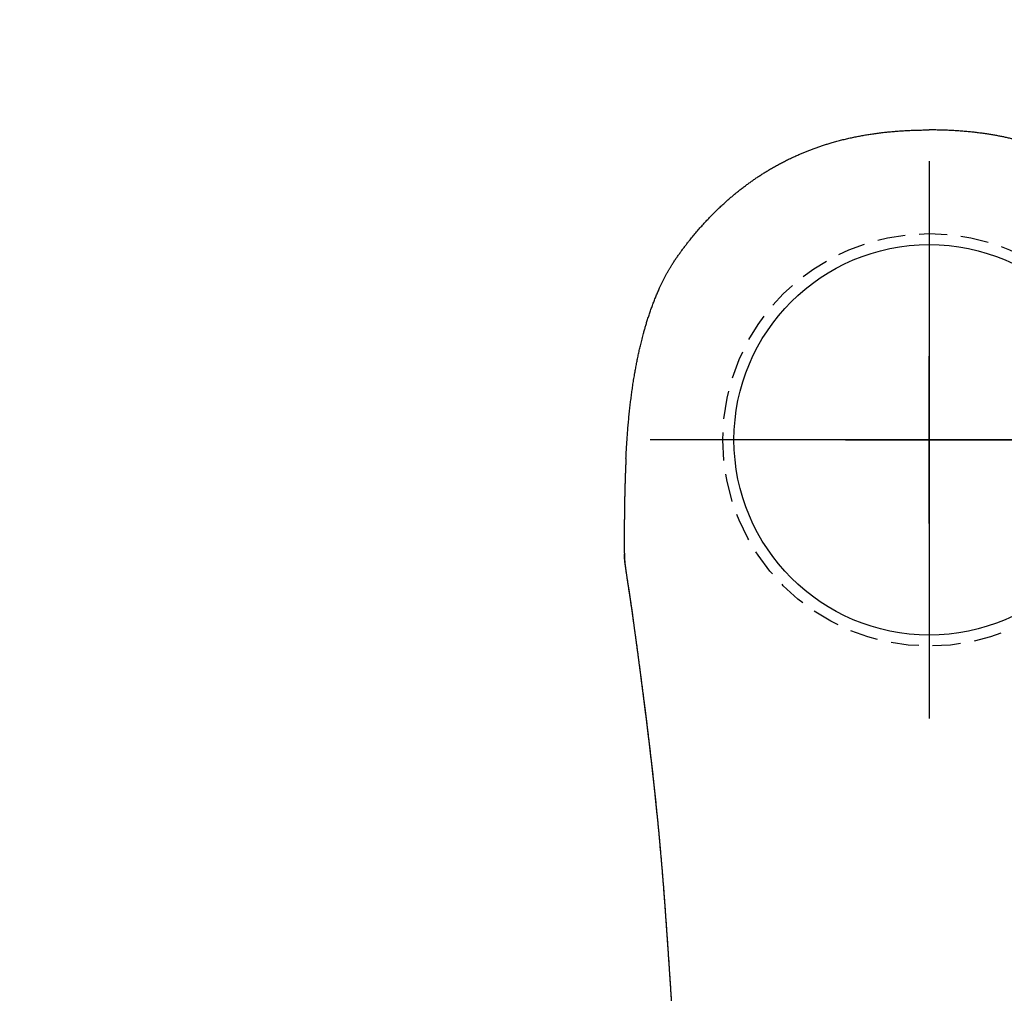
# Model space of a CAD drawing. Header units: centimetres. Extents: x 4120 to 19220, y -7417 to 180.
# Tile 213 of 223: x 18200 to 18209, y -2498 to -2490. Entities that reach past the tile are written whole.
import ezdxf

# ---------------------------------------------------------------- set-up
doc = ezdxf.new("R2010")
doc.units = ezdxf.units.CM
doc.linetypes.add('HIDDEN', pattern=[0.375, 0.25, -0.125])
doc.layers.add('A_Wymiary wewnętrzne', color=8, linetype='Continuous')
doc.layers.add('URZĄDZENIA SANITARNE', color=6, linetype='Continuous')
doc.styles.add('style1', font='ARIALN.TTF', dxfattribs={"width": 0.9})
doc.dimstyles.new('PKN', dxfattribs={"dimtxt": 16, "dimasz": 12, "dimexe": 10, "dimexo": 5, "dimgap": 5, "dimtad": 1, "dimdec": 0, "dimzin": 10, "dimdsep": 46, "dimlunit": 5, "dimtxsty": 'style1', "dimblk": 'OBLIQUE', "dimcen": 0.09, "dimclrd": 256, "dimclre": 256, "dimadec": 0, "dimazin": 0, "dimtfac": 1, "dimtdec": 0, "dimtofl": 0, "dimtmove": 0, "dimatfit": 3, "dimldrblk": 'OBLIQUE', "dimfxl": 1, "dimtolj": 1, "dimtzin": 10, "dimarcsym": 0})

# ---------------------------------------------------------------- blocks, each defined once
blk = doc.blocks.new('_Oblique')
at = {"color": 0, "linetype": 'ByBlock', "lineweight": -2}
blk.add_line((-0.5, -0.5), (0.5, 0.5), dxfattribs=at)
blk = doc.blocks.new('*D819')
at = {"layer": 'A_Wymiary wewnętrzne', "lineweight": -2}
for p, q in [((18202.9529, -2486.9687), (18152.3179, -2486.9687)), ((18162.3179, -2541.9704), (18162.3179, -2486.9687)), ((18182.84, -2541.9704), (18152.3179, -2541.9704))]:
    blk.add_line(p, q, dxfattribs=at)
at = {"layer": 'Defpoints', "color": 0}
for p in [(18162.3179, -2486.9687), (18207.9529, -2486.9687), (18187.84, -2541.9704)]:
    blk.add_point(p, dxfattribs=at)
at = {"layer": 'A_Wymiary wewnętrzne', "lineweight": -2, "xscale": 12, "yscale": 12, "zscale": 12}
for p, rotation in [((18162.3179, -2486.9687), 90), ((18162.3179, -2541.9704), 270)]:
    blk.add_blockref('_Oblique', p, dxfattribs=dict(at, rotation=rotation))
at = {"layer": 'A_Wymiary wewnętrzne', "color": 0, "insert": (18149.1818, -2514.4696), "char_height": 16, "attachment_point": 5, "rotation": 90, "style": 'style1'}
blk.add_mtext('\\A1;55', dxfattribs=at)
blk = doc.blocks.new('ORAS_ELECTRA')
for p, q in [((-2.7328, -1.0256), (-2.7328, -1.0252)), ((-2.3683, -4.1892), (-2.3674, -4.175))]:
    blk.add_line(p, q)
for points in [[(0, -0.75), (0, 0.75)], [(-0.75, 0), (0.75, 0)]]:
    blk.add_lwpolyline(points)
at = {"color": 9, "linetype": 'HIDDEN', "true_color": 0xb8b8b8}
blk.add_circle((0, 0), 1.85, dxfattribs=at)
for points, knots in [([(-2.7182, -0.1668), (-2.7172, -0.147), (-2.7152, -0.1063), (-2.7117, -0.0469), (-2.7078, 0.0115), (-2.7036, 0.0679), (-2.699, 0.1243), (-2.6939, 0.1806), (-2.6883, 0.2369), (-2.6824, 0.2915), (-2.6762, 0.3443), (-2.6697, 0.3955), (-2.6627, 0.4466), (-2.6553, 0.4977), (-2.6473, 0.5486), (-2.6392, 0.5968), (-2.6311, 0.6423), (-2.6231, 0.6849), (-2.6146, 0.7275), (-2.6057, 0.77), (-2.5963, 0.8124), (-2.5859, 0.8571), (-2.5743, 0.904), (-2.5628, 0.9477), (-2.5523, 0.9857), (-2.5429, 1.0183), (-2.5325, 1.053), (-2.5209, 1.0898), (-2.5081, 1.1286), (-2.4948, 1.1673), (-2.4808, 1.2057), (-2.4663, 1.244), (-2.4512, 1.2817), (-2.4356, 1.3189), (-2.4213, 1.3513), (-2.4083, 1.3796), (-2.3969, 1.4036), (-2.3851, 1.4276), (-2.3729, 1.4516), (-2.3603, 1.4755), (-2.3474, 1.4993), (-2.334, 1.5228), (-2.3203, 1.5462), (-2.3052, 1.571), (-2.2886, 1.5972), (-2.2703, 1.6248), (-2.2513, 1.652), (-2.2319, 1.6788), (-2.2121, 1.7055), (-2.1921, 1.732), (-2.1719, 1.7583), (-2.1487, 1.7879), (-2.1224, 1.8204), (-2.0928, 1.8559), (-2.0627, 1.891), (-2.032, 1.9257), (-2.0008, 1.9598), (-1.9695, 1.993), (-1.9381, 2.0251), (-1.9068, 2.0562), (-1.875, 2.0868), (-1.8449, 2.1148), (-1.8168, 2.1402), (-1.7907, 2.1632), (-1.7642, 2.1858), (-1.7375, 2.2081), (-1.7104, 2.2301), (-1.6829, 2.2517), (-1.6552, 2.2729), (-1.6274, 2.2936), (-1.5994, 2.3137), (-1.5714, 2.3334), (-1.5432, 2.3526), (-1.5146, 2.3715), (-1.4857, 2.39), (-1.4549, 2.4091), (-1.4219, 2.4289), (-1.3868, 2.4491), (-1.3514, 2.4687), (-1.3156, 2.4877), (-1.2794, 2.5062), (-1.2429, 2.524), (-1.206, 2.5412), (-1.1713, 2.5568), (-1.1388, 2.5707), (-1.1085, 2.5832), (-1.078, 2.5953), (-1.0466, 2.6073), (-1.0143, 2.6191), (-0.981, 2.6307), (-0.9476, 2.6418), (-0.914, 2.6524), (-0.8774, 2.6635), (-0.8377, 2.6747), (-0.7949, 2.6861), (-0.752, 2.6968), (-0.7093, 2.7066), (-0.667, 2.7156), (-0.625, 2.7239), (-0.5829, 2.7315), (-0.5406, 2.7385), (-0.4982, 2.7449), (-0.4556, 2.7507), (-0.413, 2.756), (-0.3692, 2.7607), (-0.3242, 2.765), (-0.2781, 2.7687), (-0.2319, 2.7718), (-0.1856, 2.7743), (-0.1393, 2.7762), (-0.0929, 2.7775), (-0.0464, 2.7784), (-0.0155, 2.7785), (0, 2.7785)], [0, 0, 0, 0, 0.013173, 0.026968, 0.039452, 0.051937, 0.064422, 0.076914, 0.089407, 0.101899, 0.113285, 0.124672, 0.136058, 0.147455, 0.158851, 0.170247, 0.179829, 0.189411, 0.198992, 0.208583, 0.218175, 0.227766, 0.23898, 0.250194, 0.257677, 0.26516, 0.272643, 0.281669, 0.290696, 0.299723, 0.308767, 0.317812, 0.326856, 0.335668, 0.34448, 0.350363, 0.356246, 0.362128, 0.368095, 0.374062, 0.380028, 0.386007, 0.391986, 0.397965, 0.405267, 0.412569, 0.419883, 0.427198, 0.434531, 0.441864, 0.4492, 0.456536, 0.466738, 0.476941, 0.487144, 0.497369, 0.507594, 0.517819, 0.527563, 0.537306, 0.54706, 0.556814, 0.564498, 0.572181, 0.57987, 0.587559, 0.595265, 0.602971, 0.610683, 0.618395, 0.625946, 0.633498, 0.64105, 0.648615, 0.656181, 0.663746, 0.672684, 0.681623, 0.690563, 0.699501, 0.708481, 0.717462, 0.726443, 0.735423, 0.742659, 0.749896, 0.757138, 0.764379, 0.772158, 0.779938, 0.787719, 0.795499, 0.803277, 0.813049, 0.822822, 0.832595, 0.842367, 0.851817, 0.861268, 0.870718, 0.880168, 0.889651, 0.899134, 0.908618, 0.918101, 0.928321, 0.938541, 0.948768, 0.958996, 0.969244, 0.979492, 0.989746, 1, 1, 1, 1]), ([(2.6687, 0.4019), (2.6666, 0.4174), (2.6629, 0.4456), (2.6569, 0.4863), (2.6511, 0.5241), (2.6451, 0.5618), (2.6384, 0.6015), (2.631, 0.6429), (2.6228, 0.6863), (2.6142, 0.7295), (2.6051, 0.7727), (2.5955, 0.8158), (2.5855, 0.8586), (2.575, 0.901), (2.564, 0.9432), (2.5525, 0.9852), (2.5404, 1.0269), (2.5278, 1.0682), (2.5146, 1.1092), (2.5008, 1.15), (2.4876, 1.1872), (2.4752, 1.2207), (2.4636, 1.2507), (2.4516, 1.2806), (2.4392, 1.3103), (2.4264, 1.3399), (2.4131, 1.3693), (2.3994, 1.3986), (2.3845, 1.429), (2.3683, 1.4605), (2.3527, 1.4895), (2.3387, 1.5147), (2.3263, 1.5361), (2.3125, 1.5592), (2.2971, 1.5839), (2.28, 1.6101), (2.2625, 1.636), (2.2424, 1.6644), (2.2197, 1.6954), (2.1946, 1.7289), (2.17, 1.7608), (2.1459, 1.7913), (2.1224, 1.8203), (2.0986, 1.849), (2.0744, 1.8775), (2.0498, 1.9056), (2.0236, 1.9349), (1.9958, 1.9652), (1.9661, 1.9964), (1.936, 2.0272), (1.9054, 2.0576), (1.8742, 2.0875), (1.8443, 2.1153), (1.8157, 2.1411), (1.7885, 2.1651), (1.761, 2.1886), (1.733, 2.2117), (1.7048, 2.2345), (1.6762, 2.2569), (1.6472, 2.2789), (1.6167, 2.3014), (1.5845, 2.3243), (1.5507, 2.3476), (1.5164, 2.3703), (1.4818, 2.3925), (1.4467, 2.4141), (1.4111, 2.4351), (1.3753, 2.4556), (1.3419, 2.4738), (1.3111, 2.49), (1.2831, 2.5043), (1.2548, 2.5182), (1.2264, 2.5318), (1.1977, 2.545), (1.1687, 2.5579), (1.1395, 2.5704), (1.1098, 2.5826), (1.0801, 2.5945), (1.0473, 2.607), (1.0114, 2.6201), (0.9725, 2.6336), (0.9332, 2.6464), (0.8938, 2.6586), (0.8541, 2.6701), (0.8161, 2.6806), (0.7797, 2.6899), (0.7452, 2.6983), (0.7105, 2.7063), (0.6756, 2.7138), (0.6407, 2.7208), (0.6056, 2.7274), (0.5704, 2.7336), (0.5333, 2.7397), (0.4941, 2.7455), (0.4529, 2.7511), (0.4116, 2.7561), (0.3687, 2.7607), (0.3242, 2.765), (0.2781, 2.7687), (0.2319, 2.7718), (0.1856, 2.7743), (0.1392, 2.7762), (0.0928, 2.7775), (0.0464, 2.7784), (0.0155, 2.7785), (0, 2.7785)], [0, 0, 0, 0, 0.011884, 0.021541, 0.031198, 0.040858, 0.050517, 0.061658, 0.072798, 0.083938, 0.09509, 0.106242, 0.117393, 0.128399, 0.139405, 0.150419, 0.161432, 0.172305, 0.183178, 0.19406, 0.204942, 0.213072, 0.221203, 0.229333, 0.237463, 0.245619, 0.253775, 0.261931, 0.270086, 0.279443, 0.288799, 0.295047, 0.301296, 0.307544, 0.315447, 0.323352, 0.331258, 0.339161, 0.34974, 0.36032, 0.370899, 0.380327, 0.389756, 0.399185, 0.408626, 0.418068, 0.427509, 0.43839, 0.449271, 0.460152, 0.471056, 0.481961, 0.492865, 0.502019, 0.511174, 0.520329, 0.529483, 0.538667, 0.547851, 0.557036, 0.566219, 0.5766, 0.586982, 0.597364, 0.607745, 0.618173, 0.628604, 0.639034, 0.649463, 0.65742, 0.665378, 0.673335, 0.681305, 0.689275, 0.697245, 0.705338, 0.713432, 0.721531, 0.729629, 0.740047, 0.750464, 0.760882, 0.771325, 0.781768, 0.792212, 0.801205, 0.8102, 0.819195, 0.828189, 0.837207, 0.846227, 0.855246, 0.864265, 0.874765, 0.885266, 0.895775, 0.906283, 0.917982, 0.929681, 0.941381, 0.953079, 0.964809, 0.97654, 0.98827, 1, 1, 1, 1]), ([(-2.7182, -0.1668), (-2.7182, -0.1669), (-2.7183, -0.1674), (-2.7183, -0.1684), (-2.7184, -0.1699), (-2.7185, -0.1716), (-2.7185, -0.1734), (-2.7186, -0.1751), (-2.7187, -0.1766), (-2.7188, -0.178), (-2.7188, -0.1794), (-2.7189, -0.1809), (-2.719, -0.1822), (-2.719, -0.1835), (-2.7191, -0.1849), (-2.7192, -0.1864), (-2.7192, -0.1881), (-2.7193, -0.1901), (-2.7194, -0.192), (-2.7195, -0.1939), (-2.7196, -0.1957), (-2.7197, -0.1974), (-2.7197, -0.1989), (-2.7198, -0.2003), (-2.7199, -0.2018), (-2.7199, -0.2033), (-2.72, -0.2052), (-2.7201, -0.2073), (-2.7202, -0.2095), (-2.7203, -0.2117), (-2.7204, -0.2137), (-2.7205, -0.2155), (-2.7205, -0.217), (-2.7206, -0.2184), (-2.7206, -0.2196), (-2.7207, -0.221), (-2.7208, -0.2225), (-2.7208, -0.2242), (-2.7209, -0.2262), (-2.721, -0.2284), (-2.7211, -0.2307), (-2.7212, -0.2329), (-2.7213, -0.2347), (-2.7213, -0.2361), (-2.7214, -0.2373), (-2.7214, -0.2384), (-2.7215, -0.2395), (-2.7215, -0.2406), (-2.7216, -0.2418), (-2.7216, -0.243), (-2.7217, -0.2444), (-2.7218, -0.2459), (-2.7218, -0.2476), (-2.7219, -0.2495), (-2.722, -0.2514), (-2.722, -0.2532), (-2.7221, -0.2548), (-2.7222, -0.2561), (-2.7222, -0.2574), (-2.7223, -0.2587), (-2.7223, -0.26), (-2.7224, -0.2616), (-2.7225, -0.2633), (-2.7225, -0.2653), (-2.7226, -0.2674), (-2.7227, -0.2695), (-2.7228, -0.2714), (-2.7228, -0.2731), (-2.7229, -0.2747), (-2.723, -0.2761), (-2.723, -0.2774), (-2.7231, -0.2788), (-2.7231, -0.2804), (-2.7232, -0.2821), (-2.7233, -0.2841), (-2.7233, -0.2863), (-2.7234, -0.2886), (-2.7235, -0.2908), (-2.7236, -0.2929), (-2.7237, -0.2947), (-2.7237, -0.2962), (-2.7238, -0.2976), (-2.7238, -0.299), (-2.7239, -0.3004), (-2.7239, -0.3018), (-2.724, -0.3035), (-2.724, -0.3053), (-2.7241, -0.3072), (-2.7242, -0.3091), (-2.7242, -0.311), (-2.7243, -0.3127), (-2.7244, -0.3142), (-2.7244, -0.3155), (-2.7245, -0.3167), (-2.7245, -0.3179), (-2.7245, -0.3192), (-2.7246, -0.3205), (-2.7246, -0.3219), (-2.7247, -0.3236), (-2.7248, -0.3256), (-2.7248, -0.3277), (-2.7249, -0.3299), (-2.725, -0.3321), (-2.7251, -0.3341), (-2.7251, -0.3359), (-2.7252, -0.3375), (-2.7252, -0.339), (-2.7253, -0.3405), (-2.7253, -0.3422), (-2.7254, -0.3439), (-2.7254, -0.3459), (-2.7255, -0.3481), (-2.7256, -0.3505), (-2.7257, -0.3529), (-2.7257, -0.355), (-2.7258, -0.3567), (-2.7258, -0.358), (-2.7259, -0.3593), (-2.7259, -0.3605), (-2.726, -0.3617), (-2.726, -0.363), (-2.7261, -0.3645), (-2.7261, -0.3662), (-2.7262, -0.3681), (-2.7262, -0.3702), (-2.7263, -0.3723), (-2.7264, -0.3744), (-2.7264, -0.3763), (-2.7265, -0.3782), (-2.7265, -0.3798), (-2.7266, -0.3812), (-2.7266, -0.3825), (-2.7266, -0.3838), (-2.7267, -0.385), (-2.7267, -0.3864), (-2.7268, -0.3878), (-2.7268, -0.3894), (-2.7269, -0.3912), (-2.7269, -0.3932), (-2.727, -0.3954), (-2.7271, -0.3976), (-2.7271, -0.3998), (-2.7272, -0.4018), (-2.7272, -0.4036), (-2.7273, -0.4055), (-2.7273, -0.4075), (-2.7274, -0.4097), (-2.7275, -0.4119), (-2.7275, -0.414), (-2.7276, -0.416), (-2.7276, -0.418), (-2.7277, -0.42), (-2.7277, -0.4217), (-2.7278, -0.4231), (-2.7278, -0.4243), (-2.7278, -0.4254), (-2.7279, -0.4265), (-2.7279, -0.4277), (-2.7279, -0.4289), (-2.728, -0.4302), (-2.728, -0.4316), (-2.728, -0.4331), (-2.7281, -0.435), (-2.7282, -0.437), (-2.7282, -0.4392), (-2.7283, -0.4414), (-2.7283, -0.4435), (-2.7284, -0.4454), (-2.7284, -0.447), (-2.7284, -0.4484), (-2.7285, -0.4495), (-2.7285, -0.4505), (-2.7285, -0.4514), (-2.7285, -0.4524), (-2.7286, -0.4533), (-2.7286, -0.4543), (-2.7286, -0.4554), (-2.7287, -0.4567), (-2.7287, -0.4584), (-2.7287, -0.4605), (-2.7288, -0.4627), (-2.7289, -0.4651), (-2.7289, -0.4672), (-2.729, -0.4692), (-2.729, -0.4711), (-2.729, -0.4728), (-2.7291, -0.4743), (-2.7291, -0.4758), (-2.7291, -0.4772), (-2.7292, -0.4788), (-2.7292, -0.4805), (-2.7293, -0.4824), (-2.7293, -0.4846), (-2.7294, -0.4869), (-2.7294, -0.4893), (-2.7295, -0.4916), (-2.7295, -0.4938), (-2.7296, -0.4959), (-2.7296, -0.4978), (-2.7297, -0.4996), (-2.7297, -0.5012), (-2.7297, -0.5027), (-2.7298, -0.5043), (-2.7298, -0.5061), (-2.7298, -0.508), (-2.7299, -0.5101), (-2.7299, -0.5122), (-2.73, -0.5144), (-2.73, -0.5167), (-2.7301, -0.5189), (-2.7301, -0.5212), (-2.7302, -0.5233), (-2.7302, -0.5253), (-2.7302, -0.5274), (-2.7303, -0.5294), (-2.7303, -0.5314), (-2.7304, -0.5334), (-2.7304, -0.5357), (-2.7304, -0.5381), (-2.7305, -0.5404), (-2.7305, -0.5427), (-2.7306, -0.5449), (-2.7306, -0.547), (-2.7306, -0.549), (-2.7307, -0.5509), (-2.7307, -0.5529), (-2.7308, -0.5549), (-2.7308, -0.557), (-2.7308, -0.5594), (-2.7309, -0.5622), (-2.7309, -0.565), (-2.731, -0.5677), (-2.731, -0.5702), (-2.7311, -0.5724), (-2.7311, -0.5743), (-2.7311, -0.576), (-2.7312, -0.5776), (-2.7312, -0.5792), (-2.7312, -0.5806), (-2.7312, -0.5818), (-2.7312, -0.583), (-2.7313, -0.5843), (-2.7313, -0.5859), (-2.7313, -0.5877), (-2.7313, -0.5896), (-2.7314, -0.5918), (-2.7314, -0.594), (-2.7315, -0.5963), (-2.7315, -0.5984), (-2.7315, -0.6001), (-2.7315, -0.6017), (-2.7316, -0.6031), (-2.7316, -0.6045), (-2.7316, -0.6059), (-2.7316, -0.6073), (-2.7316, -0.6088), (-2.7317, -0.6106), (-2.7317, -0.6128), (-2.7317, -0.6152), (-2.7318, -0.6178), (-2.7318, -0.6203), (-2.7318, -0.6226), (-2.7319, -0.6245), (-2.7319, -0.6261), (-2.7319, -0.6275), (-2.7319, -0.6287), (-2.7319, -0.63), (-2.732, -0.6315), (-2.732, -0.6332), (-2.732, -0.6349), (-2.732, -0.6367), (-2.732, -0.6386), (-2.7321, -0.6407), (-2.7321, -0.643), (-2.7321, -0.6455), (-2.7322, -0.648), (-2.7322, -0.6505), (-2.7322, -0.653), (-2.7323, -0.6554), (-2.7323, -0.6577), (-2.7323, -0.6597), (-2.7323, -0.6617), (-2.7323, -0.6633), (-2.7324, -0.6647), (-2.7324, -0.666), (-2.7324, -0.6674), (-2.7324, -0.6692), (-2.7324, -0.6712), (-2.7325, -0.6735), (-2.7325, -0.6759), (-2.7325, -0.6783), (-2.7325, -0.6806), (-2.7326, -0.6828), (-2.7326, -0.6846), (-2.7326, -0.6862), (-2.7326, -0.6875), (-2.7326, -0.6888), (-2.7326, -0.69), (-2.7326, -0.6914), (-2.7327, -0.693), (-2.7327, -0.6949), (-2.7327, -0.6969), (-2.7327, -0.6992), (-2.7327, -0.7018), (-2.7328, -0.7045), (-2.7328, -0.7074), (-2.7328, -0.7102), (-2.7328, -0.7129), (-2.7328, -0.7153), (-2.7329, -0.7175), (-2.7329, -0.7195), (-2.7329, -0.7213), (-2.7329, -0.723), (-2.7329, -0.7248), (-2.7329, -0.7266), (-2.7329, -0.7286), (-2.733, -0.7309), (-2.733, -0.7335), (-2.733, -0.7364), (-2.733, -0.7393), (-2.733, -0.7422), (-2.7331, -0.745), (-2.7331, -0.7475), (-2.7331, -0.7497), (-2.7331, -0.7517), (-2.7331, -0.7536), (-2.7331, -0.7554), (-2.7331, -0.7571), (-2.7331, -0.7588), (-2.7332, -0.7604), (-2.7332, -0.7621), (-2.7332, -0.7641), (-2.7332, -0.7662), (-2.7332, -0.7687), (-2.7332, -0.7715), (-2.7332, -0.7745), (-2.7332, -0.7773), (-2.7333, -0.7799), (-2.7333, -0.7822), (-2.7333, -0.7844), (-2.7333, -0.7862), (-2.7333, -0.7879), (-2.7333, -0.7895), (-2.7333, -0.7911), (-2.7333, -0.7927), (-2.7333, -0.7944), (-2.7333, -0.7964), (-2.7333, -0.7986), (-2.7333, -0.8013), (-2.7333, -0.8043), (-2.7334, -0.8076), (-2.7334, -0.8108), (-2.7334, -0.8138), (-2.7334, -0.8164), (-2.7334, -0.8187), (-2.7334, -0.8207), (-2.7334, -0.8226), (-2.7334, -0.8244), (-2.7334, -0.8262), (-2.7334, -0.8281), (-2.7334, -0.8302), (-2.7334, -0.8325), (-2.7334, -0.8351), (-2.7334, -0.8379), (-2.7334, -0.8409), (-2.7334, -0.8439), (-2.7334, -0.8468), (-2.7334, -0.8496), (-2.7334, -0.8521), (-2.7334, -0.8546), (-2.7334, -0.8572), (-2.7334, -0.8598), (-2.7334, -0.8625), (-2.7334, -0.8653), (-2.7334, -0.8684), (-2.7334, -0.8717), (-2.7334, -0.8753), (-2.7334, -0.879), (-2.7334, -0.8825), (-2.7334, -0.8858), (-2.7334, -0.8888), (-2.7334, -0.8916), (-2.7334, -0.8942), (-2.7334, -0.8966), (-2.7334, -0.8988), (-2.7334, -0.901), (-2.7334, -0.9031), (-2.7334, -0.9053), (-2.7334, -0.9078), (-2.7334, -0.9106), (-2.7334, -0.9137), (-2.7334, -0.9169), (-2.7333, -0.9203), (-2.7333, -0.9238), (-2.7333, -0.9268), (-2.7333, -0.9295), (-2.7333, -0.9315), (-2.7333, -0.9334), (-2.7333, -0.935), (-2.7333, -0.9368), (-2.7333, -0.9387), (-2.7333, -0.9407), (-2.7333, -0.9428), (-2.7333, -0.945), (-2.7333, -0.9474), (-2.7332, -0.9501), (-2.7332, -0.9539), (-2.7332, -0.9588), (-2.7332, -0.9645), (-2.7331, -0.9697), (-2.7331, -0.9742), (-2.7331, -0.9779), (-2.7331, -0.9814), (-2.7331, -0.9844), (-2.733, -0.9871), (-2.733, -0.9896), (-2.733, -0.9924), (-2.733, -0.9957), (-2.733, -0.9995), (-2.7329, -1.0038), (-2.7329, -1.0082), (-2.7329, -1.0122), (-2.7328, -1.0159), (-2.7328, -1.0193), (-2.7328, -1.0224), (-2.7328, -1.0243), (-2.7328, -1.0252)], [0, 0, 0, 0, 0.000152, 0.001738, 0.003576, 0.005666, 0.007918, 0.00995, 0.011718, 0.013224, 0.015073, 0.016792, 0.018381, 0.019883, 0.021398, 0.023208, 0.025315, 0.027713, 0.030083, 0.032236, 0.034497, 0.036532, 0.038367, 0.040001, 0.041569, 0.043442, 0.045661, 0.048226, 0.05092, 0.053547, 0.056073, 0.058129, 0.059941, 0.061508, 0.062923, 0.064514, 0.066308, 0.068307, 0.070736, 0.073389, 0.076249, 0.078895, 0.081142, 0.082711, 0.084022, 0.085305, 0.086622, 0.087973, 0.089358, 0.090788, 0.092416, 0.094242, 0.096266, 0.098439, 0.100952, 0.103103, 0.104892, 0.106433, 0.107972, 0.109489, 0.111017, 0.112811, 0.115009, 0.117311, 0.119904, 0.122388, 0.124644, 0.126679, 0.128538, 0.130228, 0.13175, 0.133343, 0.135164, 0.137275, 0.139677, 0.1423, 0.144999, 0.147776, 0.150272, 0.152407, 0.154212, 0.155774, 0.157369, 0.159006, 0.160692, 0.162616, 0.164861, 0.167089, 0.169508, 0.171747, 0.17374, 0.175484, 0.176999, 0.178446, 0.179868, 0.181329, 0.182788, 0.184495, 0.186511, 0.188837, 0.191423, 0.194109, 0.196725, 0.199178, 0.201343, 0.20322, 0.204818, 0.206658, 0.20859, 0.210615, 0.212878, 0.215501, 0.218487, 0.221519, 0.224132, 0.225888, 0.227404, 0.228872, 0.230338, 0.231826, 0.233338, 0.235075, 0.23708, 0.239351, 0.241808, 0.244292, 0.246771, 0.249173, 0.25136, 0.253272, 0.25491, 0.256375, 0.257859, 0.259367, 0.2609, 0.262551, 0.264461, 0.266631, 0.269061, 0.271515, 0.274401, 0.276915, 0.279135, 0.281384, 0.283507, 0.285739, 0.288394, 0.291471, 0.293613, 0.295927, 0.298407, 0.300749, 0.302771, 0.304473, 0.305854, 0.306991, 0.308408, 0.309834, 0.311271, 0.312717, 0.314335, 0.316156, 0.318315, 0.320809, 0.323423, 0.325999, 0.328474, 0.330699, 0.332623, 0.334245, 0.335452, 0.336602, 0.337749, 0.338892, 0.340032, 0.341168, 0.342344, 0.343812, 0.345852, 0.34831, 0.351141, 0.353866, 0.35647, 0.358824, 0.360953, 0.362985, 0.36476, 0.36644, 0.368164, 0.369931, 0.371892, 0.374145, 0.37672, 0.379603, 0.382414, 0.384977, 0.387677, 0.390132, 0.392429, 0.394572, 0.396302, 0.398103, 0.399976, 0.401971, 0.404214, 0.406663, 0.409347, 0.411955, 0.414337, 0.417242, 0.419852, 0.422308, 0.424631, 0.427032, 0.429568, 0.431702, 0.434105, 0.436783, 0.439698, 0.442463, 0.444979, 0.447674, 0.450156, 0.452488, 0.454694, 0.456947, 0.459238, 0.461684, 0.464524, 0.467778, 0.471245, 0.474425, 0.477309, 0.479887, 0.482153, 0.484091, 0.485962, 0.487835, 0.489709, 0.490801, 0.492111, 0.493684, 0.495522, 0.497624, 0.499948, 0.502219, 0.505177, 0.507911, 0.510295, 0.512314, 0.514088, 0.515695, 0.517301, 0.518908, 0.520514, 0.522268, 0.52435, 0.526855, 0.529767, 0.532845, 0.536016, 0.53857, 0.540789, 0.542671, 0.544217, 0.545506, 0.54678, 0.548781, 0.550785, 0.552842, 0.554821, 0.55703, 0.559468, 0.562132, 0.565022, 0.568099, 0.57101, 0.573675, 0.576681, 0.579354, 0.581706, 0.583881, 0.586064, 0.587479, 0.588898, 0.590496, 0.592482, 0.594855, 0.597562, 0.600409, 0.603231, 0.606004, 0.608531, 0.610685, 0.612468, 0.613931, 0.615355, 0.616779, 0.618203, 0.620197, 0.622313, 0.624701, 0.627364, 0.630321, 0.633519, 0.63696, 0.640262, 0.64334, 0.646223, 0.648774, 0.650988, 0.653006, 0.655025, 0.657009, 0.659013, 0.66131, 0.663994, 0.667097, 0.670392, 0.673855, 0.677326, 0.680484, 0.683321, 0.685883, 0.688201, 0.690295, 0.692341, 0.694388, 0.696436, 0.698119, 0.700073, 0.702308, 0.704817, 0.707451, 0.710901, 0.714438, 0.717759, 0.72074, 0.723401, 0.725836, 0.728058, 0.72988, 0.731699, 0.733519, 0.73534, 0.73725, 0.739483, 0.742053, 0.74491, 0.748646, 0.752514, 0.75627, 0.759686, 0.762766, 0.765285, 0.767546, 0.76965, 0.771754, 0.773859, 0.775944, 0.778284, 0.780953, 0.783932, 0.787179, 0.790621, 0.794136, 0.797494, 0.800688, 0.803605, 0.80617, 0.80928, 0.812308, 0.815316, 0.818495, 0.822006, 0.825794, 0.829925, 0.834183, 0.83844, 0.842028, 0.845441, 0.848651, 0.85162, 0.854326, 0.856865, 0.859258, 0.861652, 0.864136, 0.866968, 0.870163, 0.873647, 0.877387, 0.881303, 0.885215, 0.889085, 0.891812, 0.89417, 0.896169, 0.898033, 0.899843, 0.902176, 0.904456, 0.906824, 0.909292, 0.911918, 0.914947, 0.91839, 0.924927, 0.931475, 0.938007, 0.942595, 0.946774, 0.950576, 0.954148, 0.956956, 0.95978, 0.96287, 0.966308, 0.970981, 0.975853, 0.980762, 0.98567, 0.989526, 0.993381, 0.996961, 1, 1, 1, 1]), ([(-2.3674, -4.175), (-2.3684, -4.1615), (-2.3703, -4.1346), (-2.3734, -4.0945), (-2.3764, -4.0546), (-2.3795, -4.0149), (-2.3826, -3.9755), (-2.3857, -3.9364), (-2.3889, -3.8974), (-2.3921, -3.8588), (-2.3953, -3.8204), (-2.3985, -3.7822), (-2.4018, -3.7443), (-2.4051, -3.7067), (-2.4084, -3.6694), (-2.4118, -3.6324), (-2.4152, -3.5952), (-2.4186, -3.5579), (-2.4221, -3.5205), (-2.4257, -3.4835), (-2.4292, -3.4467), (-2.4328, -3.4095), (-2.4365, -3.3718), (-2.4404, -3.3337), (-2.4442, -3.2959), (-2.448, -3.2586), (-2.4519, -3.2216), (-2.4557, -3.185), (-2.4596, -3.1488), (-2.4634, -3.1129), (-2.4672, -3.0775), (-2.4711, -3.0423), (-2.4749, -3.0074), (-2.4788, -2.9727), (-2.4827, -2.9385), (-2.4865, -2.9047), (-2.4903, -2.8713), (-2.4941, -2.8384), (-2.4979, -2.8059), (-2.5017, -2.7739), (-2.5054, -2.7422), (-2.5091, -2.7109), (-2.5129, -2.6799), (-2.5166, -2.6492), (-2.5202, -2.619), (-2.5239, -2.5891), (-2.5276, -2.5583), (-2.5315, -2.5267), (-2.5356, -2.4942), (-2.5396, -2.4623), (-2.5435, -2.4309), (-2.5474, -2.4001), (-2.5512, -2.3698), (-2.555, -2.3401), (-2.5587, -2.3108), (-2.5624, -2.282), (-2.5661, -2.2536), (-2.5696, -2.2257), (-2.5732, -2.1981), (-2.5768, -2.1708), (-2.5803, -2.1438), (-2.5837, -2.1172), (-2.5871, -2.0912), (-2.5905, -2.0657), (-2.5938, -2.0407), (-2.597, -2.0162), (-2.6002, -1.9921), (-2.6033, -1.9685), (-2.6067, -1.9434), (-2.6102, -1.9168), (-2.6139, -1.889), (-2.6175, -1.8619), (-2.6209, -1.8365), (-2.6241, -1.8127), (-2.6271, -1.7904), (-2.6301, -1.7687), (-2.633, -1.7473), (-2.6358, -1.7265), (-2.6389, -1.7044), (-2.6421, -1.6812), (-2.6454, -1.657), (-2.6487, -1.6334), (-2.6518, -1.6106), (-2.6549, -1.5884), (-2.658, -1.5668), (-2.6609, -1.5458), (-2.6638, -1.5254), (-2.6667, -1.5056), (-2.6693, -1.4873), (-2.6718, -1.4702), (-2.6741, -1.4544), (-2.6764, -1.439), (-2.6786, -1.424), (-2.6808, -1.4094), (-2.6829, -1.3951), (-2.685, -1.3813), (-2.687, -1.3678), (-2.6893, -1.3524), (-2.6919, -1.3355), (-2.6947, -1.3171), (-2.6974, -1.2995), (-2.7, -1.2826), (-2.7025, -1.2663), (-2.705, -1.2507), (-2.7073, -1.2358), (-2.7095, -1.2214), (-2.7116, -1.2076), (-2.7136, -1.1944), (-2.7155, -1.1818), (-2.7174, -1.1696), (-2.7191, -1.158), (-2.7207, -1.1467), (-2.7223, -1.1358), (-2.7237, -1.1252), (-2.7251, -1.1151), (-2.7263, -1.1055), (-2.7274, -1.0962), (-2.7285, -1.0873), (-2.7294, -1.0788), (-2.7302, -1.0705), (-2.731, -1.0623), (-2.7316, -1.0542), (-2.7322, -1.0452), (-2.7326, -1.0356), (-2.7327, -1.0289), (-2.7328, -1.0256)], [0, 0, 0, 0, 0.005042, 0.010085, 0.015128, 0.020171, 0.025213, 0.030256, 0.035299, 0.040342, 0.045385, 0.050427, 0.055469, 0.060512, 0.065555, 0.070598, 0.075641, 0.080861, 0.086082, 0.091303, 0.096524, 0.101745, 0.107324, 0.112903, 0.118483, 0.124063, 0.129642, 0.135243, 0.140845, 0.146447, 0.152049, 0.15765, 0.163343, 0.169037, 0.174731, 0.180424, 0.186117, 0.19181, 0.197503, 0.203197, 0.20889, 0.214583, 0.220354, 0.226126, 0.231897, 0.237669, 0.24344, 0.250034, 0.256627, 0.263221, 0.269814, 0.276407, 0.283, 0.289593, 0.296186, 0.302832, 0.309478, 0.316124, 0.322769, 0.32959, 0.336411, 0.343232, 0.350054, 0.356874, 0.363694, 0.370515, 0.377336, 0.384156, 0.390977, 0.399572, 0.408167, 0.416763, 0.425358, 0.432951, 0.440545, 0.448138, 0.455736, 0.463333, 0.470931, 0.480459, 0.489988, 0.499517, 0.509046, 0.518575, 0.528119, 0.537663, 0.547208, 0.556752, 0.566296, 0.57459, 0.582884, 0.591178, 0.599474, 0.60777, 0.616066, 0.624348, 0.63263, 0.640912, 0.653338, 0.665764, 0.678196, 0.690629, 0.703064, 0.715499, 0.727922, 0.740344, 0.752769, 0.765193, 0.777621, 0.79005, 0.802479, 0.814908, 0.827734, 0.84056, 0.853387, 0.866213, 0.879042, 0.891871, 0.904701, 0.917531, 0.931434, 0.945337, 0.95924, 0.980096, 1, 1, 1, 1]), ([(-2.7328, -1.0258), (-2.7328, -1.0261), (-2.7328, -1.0297), (-2.7326, -1.0368), (-2.7322, -1.0473), (-2.7317, -1.0582), (-2.731, -1.0693), (-2.7302, -1.0799), (-2.7293, -1.0899), (-2.7284, -1.0992), (-2.7274, -1.1084), (-2.7264, -1.1174), (-2.7254, -1.1265), (-2.7243, -1.1354), (-2.7231, -1.1445), (-2.722, -1.1532), (-2.7208, -1.1619), (-2.7197, -1.1704), (-2.7185, -1.1788), (-2.7173, -1.1872), (-2.7161, -1.1955), (-2.7149, -1.2038), (-2.7137, -1.2122), (-2.7124, -1.2205), (-2.7112, -1.2289), (-2.7099, -1.2372), (-2.7087, -1.2456), (-2.7074, -1.2541), (-2.7061, -1.2626), (-2.7048, -1.2711), (-2.7035, -1.2797), (-2.7022, -1.2883), (-2.7009, -1.297), (-2.6995, -1.3058), (-2.6982, -1.3147), (-2.6968, -1.3236), (-2.6955, -1.3327), (-2.6941, -1.3418), (-2.6927, -1.351), (-2.6913, -1.3602), (-2.6899, -1.3695), (-2.6885, -1.3789), (-2.687, -1.3884), (-2.6856, -1.3979), (-2.6842, -1.4075), (-2.6827, -1.4173), (-2.6813, -1.4271), (-2.6798, -1.4369), (-2.6783, -1.4469), (-2.6768, -1.457), (-2.6754, -1.4672), (-2.6739, -1.4774), (-2.6723, -1.4878), (-2.6708, -1.4983), (-2.6693, -1.5088), (-2.6678, -1.5193), (-2.6663, -1.5299), (-2.6648, -1.5405), (-2.6632, -1.5513), (-2.6617, -1.5621), (-2.6601, -1.5731), (-2.6586, -1.5841), (-2.657, -1.5952), (-2.6555, -1.6064), (-2.6539, -1.6177), (-2.6523, -1.6291), (-2.6507, -1.6406), (-2.6491, -1.6522), (-2.6475, -1.6639), (-2.6458, -1.6756), (-2.6442, -1.6875), (-2.6425, -1.6995), (-2.6409, -1.7116), (-2.6392, -1.7238), (-2.6375, -1.7361), (-2.6359, -1.7484), (-2.6342, -1.7608), (-2.6325, -1.7734), (-2.6308, -1.7859), (-2.6291, -1.7986), (-2.6273, -1.8114), (-2.6256, -1.8243), (-2.6239, -1.8372), (-2.6221, -1.8503), (-2.6203, -1.8634), (-2.6186, -1.8765), (-2.6168, -1.8898), (-2.615, -1.9031), (-2.6132, -1.9165), (-2.6115, -1.93), (-2.6097, -1.9436), (-2.6078, -1.9572), (-2.606, -1.971), (-2.6042, -1.9848), (-2.6024, -1.9987), (-2.6005, -2.0127), (-2.5987, -2.0267), (-2.5968, -2.0408), (-2.5949, -2.055), (-2.593, -2.0695), (-2.5911, -2.084), (-2.5892, -2.0986), (-2.5873, -2.1133), (-2.5854, -2.128), (-2.5835, -2.1427), (-2.5815, -2.1576), (-2.5796, -2.1725), (-2.5777, -2.1875), (-2.5757, -2.2025), (-2.5738, -2.2176), (-2.5718, -2.2328), (-2.5698, -2.2481), (-2.5679, -2.2635), (-2.5659, -2.2789), (-2.5639, -2.2944), (-2.5619, -2.31), (-2.5599, -2.3256), (-2.5579, -2.3414), (-2.5559, -2.3572), (-2.5539, -2.3731), (-2.5519, -2.3891), (-2.5498, -2.4052), (-2.5478, -2.4214), (-2.5458, -2.4377), (-2.5437, -2.4541), (-2.5416, -2.4706), (-2.5396, -2.487), (-2.5375, -2.5036), (-2.5355, -2.5202), (-2.5334, -2.5369), (-2.5313, -2.5537), (-2.5293, -2.5705), (-2.5272, -2.5874), (-2.5251, -2.6044), (-2.5231, -2.6214), (-2.521, -2.6386), (-2.5189, -2.6558), (-2.5168, -2.6731), (-2.5147, -2.6905), (-2.5127, -2.7079), (-2.5106, -2.7254), (-2.5085, -2.743), (-2.5064, -2.7607), (-2.5043, -2.7784), (-2.5022, -2.7963), (-2.5001, -2.8142), (-2.498, -2.8322), (-2.4959, -2.8502), (-2.4938, -2.8684), (-2.4917, -2.8866), (-2.4896, -2.9049), (-2.4876, -2.9233), (-2.4855, -2.9417), (-2.4834, -2.9603), (-2.4813, -2.9789), (-2.4792, -2.9976), (-2.4771, -3.0164), (-2.475, -3.0352), (-2.4729, -3.0542), (-2.4709, -3.0733), (-2.4688, -3.0924), (-2.4667, -3.1116), (-2.4646, -3.1309), (-2.4625, -3.1502), (-2.4605, -3.1697), (-2.4584, -3.1892), (-2.4564, -3.2088), (-2.4543, -3.2285), (-2.4522, -3.2482), (-2.4502, -3.2681), (-2.4482, -3.288), (-2.4461, -3.308), (-2.4441, -3.3281), (-2.442, -3.3483), (-2.44, -3.3686), (-2.438, -3.3889), (-2.436, -3.4094), (-2.434, -3.4299), (-2.432, -3.4505), (-2.43, -3.4713), (-2.428, -3.4921), (-2.426, -3.513), (-2.424, -3.534), (-2.422, -3.555), (-2.4201, -3.5762), (-2.4181, -3.5975), (-2.4161, -3.6189), (-2.4142, -3.6403), (-2.4122, -3.6619), (-2.4103, -3.6835), (-2.4084, -3.7052), (-2.4065, -3.727), (-2.4045, -3.7489), (-2.4026, -3.771), (-2.4007, -3.7931), (-2.3988, -3.8154), (-2.3969, -3.8377), (-2.3951, -3.8601), (-2.3932, -3.8826), (-2.3914, -3.9051), (-2.3895, -3.9277), (-2.3877, -3.9505), (-2.3858, -3.9734), (-2.384, -3.9965), (-2.3822, -4.0197), (-2.3804, -4.043), (-2.3786, -4.0664), (-2.3768, -4.0893), (-2.3752, -4.1111), (-2.3736, -4.1326), (-2.3721, -4.1524), (-2.3707, -4.171), (-2.3699, -4.1828), (-2.3694, -4.1888), (-2.3694, -4.1893)], [0, 0, 0, 0, 0.000897, 0.014392, 0.028259, 0.042658, 0.057335, 0.071796, 0.084135, 0.095797, 0.106851, 0.118564, 0.128903, 0.139852, 0.150279, 0.16025, 0.169835, 0.179089, 0.188056, 0.196771, 0.205262, 0.213555, 0.22166, 0.22964, 0.237452, 0.24511, 0.252628, 0.260016, 0.267284, 0.274441, 0.281494, 0.28845, 0.295315, 0.302095, 0.308794, 0.315416, 0.32203, 0.328524, 0.334936, 0.341269, 0.347528, 0.353717, 0.35984, 0.365899, 0.371898, 0.377839, 0.383725, 0.389558, 0.39534, 0.401075, 0.406762, 0.412405, 0.418004, 0.423618, 0.429062, 0.434454, 0.439796, 0.445092, 0.450342, 0.455549, 0.460714, 0.465839, 0.470925, 0.475973, 0.480986, 0.485964, 0.490908, 0.49582, 0.500701, 0.505551, 0.510372, 0.515165, 0.519931, 0.524654, 0.529349, 0.534008, 0.538633, 0.543224, 0.547784, 0.552312, 0.556812, 0.561283, 0.565726, 0.570144, 0.574534, 0.578879, 0.58319, 0.587475, 0.591733, 0.595965, 0.60017, 0.60435, 0.608503, 0.612631, 0.616733, 0.620811, 0.624863, 0.628816, 0.632873, 0.6369, 0.640897, 0.644865, 0.648806, 0.652719, 0.656607, 0.660469, 0.664307, 0.668122, 0.671913, 0.675683, 0.679431, 0.683158, 0.686865, 0.690552, 0.694221, 0.697871, 0.701504, 0.70512, 0.708719, 0.712302, 0.715869, 0.719422, 0.72296, 0.726484, 0.730023, 0.733512, 0.736982, 0.740435, 0.743872, 0.747294, 0.7507, 0.754091, 0.75746, 0.760819, 0.764168, 0.767504, 0.770826, 0.774132, 0.777422, 0.780694, 0.783961, 0.787221, 0.790468, 0.793703, 0.796926, 0.800138, 0.803338, 0.806527, 0.809706, 0.812875, 0.816033, 0.819181, 0.82232, 0.82545, 0.828571, 0.831684, 0.83479, 0.837892, 0.840985, 0.84407, 0.847147, 0.850216, 0.853277, 0.856332, 0.859379, 0.862419, 0.865453, 0.868481, 0.871504, 0.87452, 0.877531, 0.880538, 0.883539, 0.886536, 0.889529, 0.892518, 0.895503, 0.898484, 0.901463, 0.904439, 0.907412, 0.910382, 0.913351, 0.916318, 0.919283, 0.922247, 0.92521, 0.928172, 0.931133, 0.934095, 0.937043, 0.939995, 0.942952, 0.945913, 0.948876, 0.95184, 0.954801, 0.957758, 0.960716, 0.963662, 0.966616, 0.969577, 0.972545, 0.975521, 0.978504, 0.981496, 0.984497, 0.98746, 0.990212, 0.992827, 0.995596, 0.997715, 0.99984, 1, 1, 1, 1]), ([(-2.3694, -4.1893), (-2.3689, -4.196), (-2.3677, -4.2128), (-2.3658, -4.2399), (-2.3636, -4.2706), (-2.3614, -4.3014), (-2.3592, -4.3325), (-2.357, -4.3638), (-2.3548, -4.3953), (-2.3526, -4.4269), (-2.3503, -4.4588), (-2.3481, -4.4908), (-2.3459, -4.5231), (-2.3437, -4.5555), (-2.3414, -4.5881), (-2.3392, -4.621), (-2.337, -4.654), (-2.3347, -4.6873), (-2.3325, -4.7208), (-2.3302, -4.7545), (-2.3279, -4.7884), (-2.3257, -4.8226), (-2.3234, -4.8571), (-2.3211, -4.8919), (-2.3188, -4.927), (-2.3165, -4.9624), (-2.3142, -4.9981), (-2.3118, -5.0341), (-2.3095, -5.0704), (-2.3072, -5.1068), (-2.3049, -5.1429), (-2.3026, -5.1783), (-2.3004, -5.213), (-2.2982, -5.2472), (-2.2961, -5.2809), (-2.2941, -5.3138), (-2.2921, -5.3462), (-2.2901, -5.3781), (-2.2882, -5.4102), (-2.2863, -5.4424), (-2.2843, -5.4747), (-2.2824, -5.5072), (-2.2805, -5.5398), (-2.2786, -5.5727), (-2.2766, -5.6065), (-2.2746, -5.6413), (-2.2725, -5.6773), (-2.2704, -5.7142), (-2.2682, -5.7521), (-2.266, -5.7912), (-2.2637, -5.8316), (-2.2614, -5.8732), (-2.2589, -5.9162), (-2.2564, -5.9604), (-2.2538, -6.0061), (-2.2512, -6.0533), (-2.2484, -6.1023), (-2.2455, -6.1533), (-2.2424, -6.2068), (-2.2391, -6.2631), (-2.2357, -6.323), (-2.2319, -6.3876), (-2.2276, -6.459), (-2.2228, -6.5391), (-2.2172, -6.6307), (-2.2114, -6.7246), (-2.2056, -6.814), (-2.2006, -6.8915), (-2.1959, -6.9613), (-2.1916, -7.0254), (-2.1874, -7.0853), (-2.1834, -7.1417), (-2.1795, -7.1971), (-2.1755, -7.2517), (-2.1715, -7.3058), (-2.1675, -7.3575), (-2.1637, -7.4073), (-2.1599, -7.4554), (-2.1562, -7.5024), (-2.1525, -7.5485), (-2.1488, -7.5936), (-2.1451, -7.6379), (-2.1414, -7.6812), (-2.1377, -7.7238), (-2.134, -7.7657), (-2.1303, -7.8068), (-2.1267, -7.8473), (-2.123, -7.8872), (-2.1193, -7.9265), (-2.1157, -7.9652), (-2.112, -8.0032), (-2.1083, -8.0407), (-2.1046, -8.0777), (-2.1009, -8.1144), (-2.0972, -8.1508), (-2.0934, -8.1868), (-2.0896, -8.2226), (-2.0858, -8.2581), (-2.082, -8.2933), (-2.0781, -8.3282), (-2.0742, -8.3629), (-2.0702, -8.3973), (-2.0662, -8.4314), (-2.0622, -8.4653), (-2.0582, -8.4988), (-2.0541, -8.5324), (-2.0499, -8.566), (-2.0456, -8.5998), (-2.0412, -8.6335), (-2.0368, -8.667), (-2.0324, -8.7004), (-2.0279, -8.7337), (-2.0233, -8.7668), (-2.0186, -8.7998), (-2.0139, -8.8326), (-2.0091, -8.8653), (-2.0043, -8.8979), (-1.9994, -8.9303), (-1.9944, -8.9626), (-1.9893, -8.9948), (-1.9842, -9.0268), (-1.9789, -9.0587), (-1.9736, -9.0905), (-1.9682, -9.1222), (-1.9627, -9.1541), (-1.957, -9.1859), (-1.9512, -9.2177), (-1.9453, -9.2496), (-1.9393, -9.2814), (-1.9332, -9.3132), (-1.9269, -9.3449), (-1.9205, -9.3766), (-1.9139, -9.4082), (-1.9073, -9.4398), (-1.9005, -9.4712), (-1.8935, -9.5025), (-1.8864, -9.5338), (-1.8792, -9.565), (-1.8719, -9.5959), (-1.8645, -9.6266), (-1.8569, -9.6569), (-1.8493, -9.6869), (-1.8416, -9.7166), (-1.8338, -9.746), (-1.8258, -9.7751), (-1.8178, -9.8037), (-1.8098, -9.8319), (-1.8023, -9.8576), (-1.7973, -9.874), (-1.7952, -9.8811)], [0, 0, 0, 0, 0.003717, 0.009313, 0.014928, 0.020555, 0.026233, 0.03193, 0.037647, 0.043385, 0.049146, 0.054929, 0.060735, 0.066566, 0.072421, 0.078302, 0.08421, 0.090145, 0.096108, 0.102101, 0.108124, 0.114179, 0.120284, 0.12643, 0.132619, 0.138851, 0.145129, 0.151456, 0.157822, 0.164262, 0.170565, 0.17674, 0.182798, 0.188746, 0.194593, 0.200378, 0.205891, 0.21142, 0.216964, 0.222524, 0.228101, 0.233694, 0.239304, 0.244935, 0.25068, 0.256699, 0.262858, 0.269171, 0.275654, 0.282327, 0.289211, 0.29633, 0.303656, 0.31119, 0.318955, 0.326981, 0.335304, 0.343968, 0.353032, 0.362574, 0.372698, 0.383557, 0.395482, 0.409046, 0.424384, 0.442107, 0.456898, 0.469886, 0.481632, 0.49246, 0.502582, 0.51214, 0.521235, 0.530868, 0.540056, 0.548857, 0.557329, 0.565515, 0.573524, 0.581406, 0.589126, 0.596695, 0.604126, 0.611427, 0.618606, 0.625673, 0.632633, 0.639493, 0.646258, 0.652934, 0.659525, 0.665978, 0.67238, 0.678735, 0.685044, 0.691309, 0.697531, 0.703712, 0.709852, 0.715953, 0.722016, 0.728043, 0.734034, 0.739991, 0.745914, 0.751731, 0.757726, 0.763707, 0.769675, 0.775628, 0.781568, 0.787493, 0.793405, 0.799302, 0.805186, 0.811056, 0.816912, 0.822755, 0.828583, 0.834399, 0.840201, 0.845993, 0.851773, 0.857574, 0.863393, 0.869228, 0.875078, 0.880939, 0.88681, 0.892689, 0.898573, 0.904459, 0.910345, 0.916229, 0.922108, 0.927981, 0.933845, 0.93973, 0.945574, 0.951371, 0.95712, 0.962821, 0.968473, 0.974077, 0.979632, 0.985144, 0.990541, 0.995855, 1, 1, 1, 1]), ([(-1.7876, -9.841), (-1.7921, -9.8272), (-1.8009, -9.7997), (-1.8139, -9.7571), (-1.8267, -9.7133), (-1.8393, -9.6683), (-1.8515, -9.6231), (-1.8633, -9.5777), (-1.8756, -9.5283), (-1.8885, -9.4747), (-1.9017, -9.4171), (-1.9144, -9.3591), (-1.9267, -9.3006), (-1.9385, -9.2416), (-1.9499, -9.1821), (-1.961, -9.1222), (-1.971, -9.0652), (-1.9803, -9.011), (-1.9887, -8.9598), (-1.9969, -8.9083), (-2.0049, -8.8566), (-2.0126, -8.8047), (-2.0202, -8.7525), (-2.0276, -8.7001), (-2.0347, -8.6476), (-2.0417, -8.5948), (-2.0489, -8.5397), (-2.0561, -8.4822), (-2.0633, -8.4222), (-2.0704, -8.3621), (-2.0773, -8.3018), (-2.084, -8.2412), (-2.0906, -8.1805), (-2.097, -8.1195), (-2.1032, -8.0584), (-2.1093, -7.9972), (-2.1155, -7.9329), (-2.1219, -7.8657), (-2.1283, -7.7953), (-2.1346, -7.7249), (-2.1407, -7.6544), (-2.1467, -7.5828), (-2.1526, -7.5103), (-2.1585, -7.4369), (-2.1642, -7.3633), (-2.1698, -7.2897), (-2.1757, -7.2089), (-2.1821, -7.1209), (-2.1887, -7.0257), (-2.1951, -6.9305), (-2.2021, -6.8246), (-2.2095, -6.708), (-2.2174, -6.5808), (-2.2246, -6.4614), (-2.2312, -6.3497), (-2.2372, -6.2458), (-2.2426, -6.1506), (-2.2475, -6.0641), (-2.2519, -5.9863), (-2.2563, -5.9086), (-2.2604, -5.837), (-2.2641, -5.7713), (-2.2675, -5.7117), (-2.2709, -5.6521), (-2.2743, -5.5927), (-2.2777, -5.5333), (-2.2812, -5.474), (-2.2848, -5.4148), (-2.2884, -5.3557), (-2.292, -5.2968), (-2.2956, -5.2386), (-2.2992, -5.1811), (-2.3029, -5.1244), (-2.3065, -5.0677), (-2.3102, -5.0112), (-2.3141, -4.9501), (-2.3184, -4.8845), (-2.3231, -4.8143), (-2.3277, -4.7443), (-2.3323, -4.6767), (-2.3367, -4.6114), (-2.341, -4.5483), (-2.3454, -4.4855), (-2.3497, -4.4229), (-2.3541, -4.3605), (-2.3585, -4.2984), (-2.3629, -4.2365), (-2.3659, -4.1955), (-2.3674, -4.1749)], [0, 0, 0, 0, 0.008254, 0.016507, 0.025317, 0.034126, 0.042936, 0.051746, 0.060556, 0.071566, 0.082578, 0.093589, 0.1046, 0.115711, 0.126823, 0.137935, 0.149046, 0.158432, 0.167818, 0.177204, 0.186591, 0.195976, 0.205383, 0.21479, 0.224198, 0.233605, 0.243012, 0.253602, 0.264194, 0.274785, 0.285377, 0.295967, 0.306582, 0.317197, 0.327813, 0.338428, 0.349043, 0.361157, 0.373272, 0.385388, 0.397503, 0.409617, 0.422179, 0.434741, 0.447303, 0.459865, 0.472427, 0.488628, 0.50483, 0.521032, 0.537233, 0.558838, 0.580443, 0.602048, 0.619714, 0.63738, 0.655045, 0.668297, 0.681548, 0.694797, 0.708046, 0.718249, 0.728453, 0.738657, 0.74886, 0.759063, 0.769284, 0.779506, 0.789728, 0.79995, 0.810172, 0.82009, 0.830008, 0.839927, 0.849846, 0.859764, 0.872181, 0.884598, 0.897015, 0.909432, 0.920744, 0.932056, 0.943368, 0.954679, 0.966009, 0.97734, 0.98867, 1, 1, 1, 1])]:
    blk.add_open_spline(points, degree=3, knots=knots)
blk = doc.blocks.new('Umywalka KOŁO_bez barier')
for points in [[(0.0086, -3.9968), (0.0086, -8.9968)], [(2.5086, -6.4968), (-2.4914, -6.4968)]]:
    blk.add_lwpolyline(points)
at = {"linetype": 'Continuous'}
blk.add_circle((0.0086, -6.4968), 1.75, dxfattribs=at)
blk.add_blockref('ORAS_ELECTRA', (0.0086, -6.4968))

msp = doc.modelspace()

# ---------------------------------------------------------------- block references
at = {"layer": 'URZĄDZENIA SANITARNE', "color": 102, "linetype": 'Continuous', "lineweight": 20, "rotation": 360}
msp.add_blockref('Umywalka KOŁO_bez barier', (18207.9529, -2486.9687, 0), dxfattribs=at)

# ---------------------------------------------------------------- dimensions: what is measured, and where the dimension line sits
at = {"layer": 'A_Wymiary wewnętrzne', "color": 7}
dim = msp.add_linear_dim(base=(18162.3179, -2486.9687, 0), p1=(18187.84, -2541.9704, 0), p2=(18207.9529, -2486.9687, 0), angle=90, dimstyle='PKN', override={"dimblk": 'Oblique'}, dxfattribs=at)
dim.commit()
dim.dimension.update_dxf_attribs({"geometry": '*D819', "text_midpoint": (18149.1818, -2514.4696, 0)})

doc.saveas('drawing.dxf')
